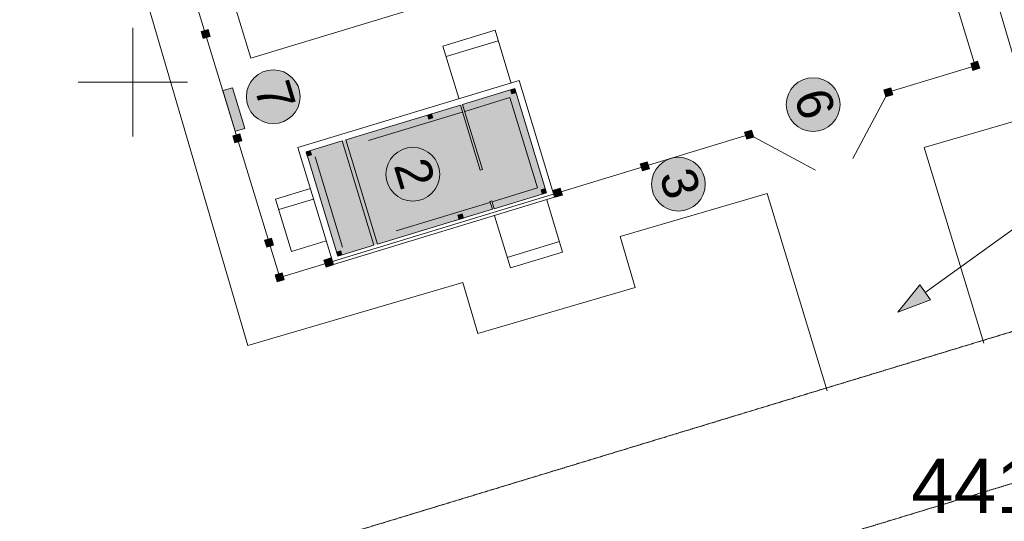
# Model space of a CAD drawing. Header units: millimetres. Extents: x 918404 to 1362154, y 4120617 to 4364104.
# Tile 169 of 256: x 1060104 to 1065521, y 4176211 to 4178973. Entities that reach past the tile are written whole.
import ezdxf

# ---------------------------------------------------------------- set-up
doc = ezdxf.new("R2010")
doc.units = ezdxf.units.MM
doc.header["$MEASUREMENT"] = 0
doc.linetypes.add('thk_line_type', pattern=[945, 540, -405])
doc.linetypes.add('Д_ТРОТ_ТРУБА', pattern=[1.5, 0.75, -0.75])
for name, color, linetype, lineweight in [('(001) Сетка_Ном._пера__132', 132, 'Continuous', 18), ('+(газон)_Ном._пера__7', 7, 'Continuous', 18), ('0_Ном._пера__1', 1, 'Continuous', 18), ('0_Ном._пера__1_Ном._пера__5', 5, 'Continuous', 18), ('0_Ном._пера__255_Ном._пера__255', 255, 'Continuous', 18), ('0_Ном._пера__7', 7, 'Continuous', 18), ('0_Ном._пера__7_Ном._пера__5', 5, 'Continuous', 18), ('0_Ном._пера__7_Ном._пера__7', 7, 'Continuous', 18), ('2D-чертеж - Общий_Ном._пера__1', 1, 'Continuous', 18), ('2D-чертеж - Общий_Ном._пера__100', 100, 'Continuous', 18), ('2D-чертеж - Общий_Ном._пера__7', 7, 'Continuous', 18), ('ВЫСОТА_Ном._пера__7', 7, 'Continuous', 18), ('Зоп. К._Ном._пера__1', 1, 'Continuous', 18), ('Интерьер- Перегородка_Ном._пера__7', 7, 'Continuous', 18)]:
    doc.layers.add(name, color=color, linetype=linetype, lineweight=lineweight)
doc.layers.add('+(газон)', color=7, linetype='Continuous')
doc.layers.add('Интерьер- Перегородка', color=7, linetype='Continuous')
doc.styles.add('СГЕНЕРИР_СТИЛЬ_1', font='arial.ttf')
doc.styles.add('СГЕНЕРИР_СТИЛЬ_2', font='arial.ttf')

# ---------------------------------------------------------------- blocks, each defined once
blk = doc.blocks.new('Стена_71', base_point=(1063024.634582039, 4178007.870048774))
at = {"layer": 'Интерьер- Перегородка_Ном._пера__7', "linetype": 'Continuous', "flags": 128}
for points in [[(1063047.094392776, 4177995.888525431), (1062851.499694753, 4178638.793428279)], [(1062827.536648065, 4178593.873806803), (1063002.1747713, 4178019.851572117)]]:
    blk.add_lwpolyline(points, dxfattribs=at)
blk = doc.blocks.new('Стена_72', base_point=(1063024.634582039, 4178007.870048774))
at = {"layer": 'Интерьер- Перегородка_Ном._пера__7', "linetype": 'Continuous', "flags": 128}
for points in [[(1063002.1747713, 4178019.851572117), (1062714.206950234, 4177932.241446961)], [(1061830.167255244, 4177625.655704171), (1063047.094392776, 4177995.888525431)], [(1062704.639912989, 4177929.330811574), (1062072.258751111, 4177736.937812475)], [(1062053.124676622, 4177731.116541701), (1061854.130301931, 4177670.575325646)]]:
    blk.add_lwpolyline(points, dxfattribs=at)
blk = doc.blocks.new('Стена_73', base_point=(1062839.518171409, 4178616.33361754))
at = {"layer": 'Интерьер- Перегородка_Ном._пера__7', "linetype": 'Continuous', "flags": 128}
for points in [[(1062851.499694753, 4178638.793428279), (1061634.572557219, 4178268.560607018)], [(1062540.525530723, 4178506.554745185), (1062827.536648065, 4178593.873806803)], [(1061897.620627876, 4178310.960047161), (1062529.045086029, 4178503.06198272)], [(1061679.492178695, 4178244.597560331), (1061878.486553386, 4178305.138776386)]]:
    blk.add_lwpolyline(points, dxfattribs=at)
blk = doc.blocks.new('Стена_74', base_point=(1061842.148778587, 4177648.115514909))
at = {"layer": 'Интерьер- Перегородка_Ном._пера__7', "linetype": 'Continuous', "flags": 128}
for points in [[(1061634.572557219, 4178268.560607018), (1061830.167255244, 4177625.655704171)], [(1061854.130301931, 4177670.575325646), (1061679.492178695, 4178244.597560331)]]:
    blk.add_lwpolyline(points, dxfattribs=at)
blk = doc.blocks.new('Стена_75', base_point=(1062529.546164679, 4178522.029030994))
at = {"layer": 'Интерьер- Перегородка_Ном._пера__7', "linetype": 'Continuous', "flags": 128}
for points in [[(1062529.045086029, 4178503.06198272), (1062638.124170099, 4178144.527325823)], [(1062649.604614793, 4178148.020088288), (1062540.525530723, 4178506.554745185)], [(1062638.124170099, 4178144.527325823), (1062649.604614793, 4178148.020088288)]]:
    blk.add_lwpolyline(points, dxfattribs=at)
blk = doc.blocks.new('Стена_76', base_point=(1062696.255829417, 4177974.06703665))
at = {"layer": 'Интерьер- Перегородка_Ном._пера__7', "linetype": 'Continuous', "flags": 128}
for points in [[(1062701.03934804, 4177975.522354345), (1062691.472310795, 4177972.611718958)], [(1062691.472310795, 4177972.611718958), (1062704.639912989, 4177929.330811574)], [(1062714.206950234, 4177932.241446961), (1062701.03934804, 4177975.522354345)]]:
    blk.add_lwpolyline(points, dxfattribs=at)
blk = doc.blocks.new('Стена_77', base_point=(1061882.814446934, 4178325.270078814))
at = {"layer": 'Интерьер- Перегородка_Ном._пера__7', "linetype": 'Continuous', "flags": 128}
for points in [[(1061878.486553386, 4178305.138776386), (1062053.124676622, 4177731.116541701)], [(1062072.258751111, 4177736.937812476), (1061897.620627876, 4178310.960047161)]]:
    blk.add_lwpolyline(points, dxfattribs=at)
blk = doc.blocks.new('Колонна_270', base_point=(1061476.168318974, 4177745.822286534))
at = {"layer": '+(газон)', "linetype": 'Continuous', "lineweight": 0, "true_color": 0x000000}
blk.add_hatch(color=18, dxfattribs=at).paths.add_polyline_path([(1061489.481122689, 4177770.777631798), (1061451.21297371, 4177759.135090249), (1061462.855515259, 4177720.866941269), (1061501.123664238, 4177732.509482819)])
at = {"layer": '+(газон)_Ном._пера__7', "linetype": 'Continuous', "flags": 128}
blk.add_lwpolyline([(1061489.481122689, 4177770.777631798), (1061451.21297371, 4177759.135090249), (1061462.855515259, 4177720.866941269), (1061501.123664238, 4177732.509482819)], close=True, dxfattribs=at)
blk = doc.blocks.new('Колонна_273', base_point=(1063065.090709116, 4178020.178251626))
at = {"layer": '+(газон)', "linetype": 'Continuous', "lineweight": 0, "true_color": 0x000000}
blk.add_hatch(color=18, dxfattribs=at).paths.add_polyline_path([(1063078.403512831, 4178045.13359689), (1063040.135363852, 4178033.491055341), (1063051.777905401, 4177995.222906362), (1063090.04605438, 4178006.865447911)])
at = {"layer": '+(газон)_Ном._пера__7', "linetype": 'Continuous', "flags": 128}
blk.add_lwpolyline([(1063078.403512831, 4178045.13359689), (1063040.135363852, 4178033.491055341), (1063051.777905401, 4177995.222906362), (1063090.04605438, 4178006.865447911)], close=True, dxfattribs=at)
blk = doc.blocks.new('Колонна_274', base_point=(1061802.923925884, 4177636.181909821))
at = {"layer": '+(газон)', "linetype": 'Continuous', "lineweight": 0, "true_color": 0x000000}
blk.add_hatch(color=18, dxfattribs=at).paths.add_polyline_path([(1061816.236729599, 4177661.137255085), (1061777.96858062, 4177649.494713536), (1061789.611122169, 4177611.226564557), (1061827.879271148, 4177622.869106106)])
at = {"layer": '+(газон)_Ном._пера__7', "linetype": 'Continuous', "flags": 128}
blk.add_lwpolyline([(1061816.236729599, 4177661.137255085), (1061777.96858062, 4177649.494713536), (1061789.611122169, 4177611.226564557), (1061827.879271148, 4177622.869106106)], close=True, dxfattribs=at)
blk = doc.blocks.new('Колонна_275', base_point=(1063543.458848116, 4178165.714972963))
at = {"layer": '+(газон)', "linetype": 'Continuous', "lineweight": 0, "true_color": 0x000000}
blk.add_hatch(color=18, dxfattribs=at).paths.add_polyline_path([(1063556.771651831, 4178190.670318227), (1063518.503502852, 4178179.027776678), (1063530.146044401, 4178140.759627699), (1063568.41419338, 4178152.402169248)])
at = {"layer": '+(газон)_Ном._пера__7', "linetype": 'Continuous', "flags": 128}
blk.add_lwpolyline([(1063556.771651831, 4178190.670318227), (1063518.503502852, 4178179.027776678), (1063530.146044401, 4178140.759627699), (1063568.41419338, 4178152.402169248)], close=True, dxfattribs=at)
blk = doc.blocks.new('Колонна_276', base_point=(1061534.381026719, 4177554.481541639))
at = {"layer": '+(газон)', "linetype": 'Continuous', "lineweight": 0, "true_color": 0x000000}
blk.add_hatch(color=18, dxfattribs=at).paths.add_polyline_path([(1061547.693830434, 4177579.436886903), (1061509.425681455, 4177567.794345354), (1061521.068223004, 4177529.526196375), (1061559.336371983, 4177541.168737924)])
at = {"layer": '+(газон)_Ном._пера__7', "linetype": 'Continuous', "flags": 128}
blk.add_lwpolyline([(1061547.693830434, 4177579.436886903), (1061509.425681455, 4177567.794345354), (1061521.068223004, 4177529.526196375), (1061559.336371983, 4177541.168737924)], close=True, dxfattribs=at)
blk = doc.blocks.new('Колонна_277', base_point=(1064117.481082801, 4178340.3530962))
at = {"layer": '+(газон)', "linetype": 'Continuous', "lineweight": 0, "true_color": 0x000000}
blk.add_hatch(color=18, dxfattribs=at).paths.add_polyline_path([(1064130.793886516, 4178365.308441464), (1064092.525737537, 4178353.665899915), (1064104.168279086, 4178315.397750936), (1064142.436428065, 4178327.040292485)])
at = {"layer": '+(газон)_Ном._пера__7', "linetype": 'Continuous', "flags": 128}
blk.add_lwpolyline([(1064130.793886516, 4178365.308441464), (1064092.525737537, 4178353.665899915), (1064104.168279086, 4178315.397750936), (1064142.436428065, 4178327.040292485)], close=True, dxfattribs=at)
blk = doc.blocks.new('Колонна_278', base_point=(1064882.84406238, 4178573.20392718))
at = {"layer": '+(газон)', "linetype": 'Continuous', "lineweight": 0, "true_color": 0x000000}
blk.add_hatch(color=18, dxfattribs=at).paths.add_polyline_path([(1064896.156866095, 4178598.159272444), (1064857.888717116, 4178586.516730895), (1064869.531258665, 4178548.248581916), (1064907.799407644, 4178559.891123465)])
at = {"layer": '+(газон)_Ном._пера__7', "linetype": 'Continuous', "flags": 128}
blk.add_lwpolyline([(1064896.156866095, 4178598.159272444), (1064857.888717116, 4178586.516730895), (1064869.531258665, 4178548.248581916), (1064907.799407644, 4178559.891123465)], close=True, dxfattribs=at)
blk = doc.blocks.new('Колонна_279', base_point=(1065361.195924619, 4178718.735696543))
at = {"layer": '+(газон)', "linetype": 'Continuous', "lineweight": 0, "true_color": 0x000000}
blk.add_hatch(color=18, dxfattribs=at).paths.add_polyline_path([(1065374.508728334, 4178743.691041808), (1065336.240579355, 4178732.048500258), (1065347.883120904, 4178693.780351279), (1065386.151269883, 4178705.422892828)])
at = {"layer": '+(газон)_Ном._пера__7', "linetype": 'Continuous', "flags": 128}
blk.add_lwpolyline([(1065374.508728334, 4178743.691041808), (1065336.240579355, 4178732.048500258), (1065347.883120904, 4178693.780351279), (1065386.151269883, 4178705.422892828)], close=True, dxfattribs=at)
blk = doc.blocks.new('Колонна_288', base_point=(1061301.530195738, 4178319.844521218))
at = {"layer": '+(газон)', "linetype": 'Continuous', "lineweight": 0, "true_color": 0x000000}
blk.add_hatch(color=18, dxfattribs=at).paths.add_polyline_path([(1061314.842999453, 4178344.799866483), (1061276.574850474, 4178333.157324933), (1061288.217392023, 4178294.889175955), (1061326.485541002, 4178306.531717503)])
at = {"layer": '+(газон)_Ном._пера__7', "linetype": 'Continuous', "flags": 128}
blk.add_lwpolyline([(1061314.842999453, 4178344.799866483), (1061276.574850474, 4178333.157324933), (1061288.217392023, 4178294.889175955), (1061326.485541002, 4178306.531717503)], close=True, dxfattribs=at)
blk = doc.blocks.new('Колонна_289', base_point=(1061126.892072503, 4178893.866755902))
at = {"layer": '+(газон)', "linetype": 'Continuous', "lineweight": 0, "true_color": 0x000000}
blk.add_hatch(color=18, dxfattribs=at).paths.add_polyline_path([(1061140.204876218, 4178918.822101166), (1061101.936727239, 4178907.179559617), (1061113.579268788, 4178868.911410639), (1061151.847417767, 4178880.553952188)])
at = {"layer": '+(газон)_Ном._пера__7', "linetype": 'Continuous', "flags": 128}
blk.add_lwpolyline([(1061140.204876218, 4178918.822101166), (1061101.936727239, 4178907.179559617), (1061113.579268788, 4178868.911410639), (1061151.847417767, 4178880.553952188)], close=True, dxfattribs=at)
blk = doc.blocks.new('Линия_182', base_point=(1065942.09596811, 4178087.738280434))
at = {"layer": '0_Ном._пера__1', "linetype": 'Continuous'}
blk.add_hatch(color=256, dxfattribs=at).paths.add_polyline_path([(1064934.792085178, 4177362.89700696), (1065115.46034257, 4177431.303686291), (1065057.052029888, 4177512.473070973)])
for p, q in [((1065942.09596811, 4178087.738280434), (1065086.256186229, 4177471.888378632)), ((1064934.792085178, 4177362.89700696), (1065057.052029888, 4177512.473070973)), ((1065057.052029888, 4177512.473070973), (1065115.46034257, 4177431.303686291)), ((1064934.792085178, 4177362.89700696), (1065115.46034257, 4177431.303686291))]:
    blk.add_line(p, q, dxfattribs=at)

msp = doc.modelspace()

# ---------------------------------------------------------------- hatches: boundary and pattern name
at = {"layer": '0_Ном._пера__255_Ном._пера__255', "linetype": 'Continuous'}
for points in [[(1061640.59492214, 4178592.038361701, 0.9999999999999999), (1061357.567998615, 4178505.931433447, 0.9999999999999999)], [(1064611.215543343, 4178548.622346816, 0.9999999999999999), (1064328.188616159, 4178462.515419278, 0.9999999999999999)], [(1062408.318333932, 4178164.861236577, 0.9999999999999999), (1062125.291410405, 4178078.754308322, 0.9999999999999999)], [(1063869.539239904, 4178110.308437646, 0.9999999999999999), (1063586.512312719, 4178024.201510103, 0.9999999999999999)]]:
    msp.add_hatch(color=256, dxfattribs=at).paths.add_polyline_path(points)
at = {"layer": '2D-чертеж - Общий_Ном._пера__100', "linetype": 'Continuous'}
for points in [[(1062804.575758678, 4178586.888281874), (1062811.561283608, 4178563.927392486), (1062834.522172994, 4178570.912917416), (1062827.536648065, 4178593.873806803)], [(1062347.271378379, 4178447.759910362), (1062354.256903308, 4178424.799020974), (1062377.217792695, 4178431.784545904), (1062370.232267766, 4178454.745435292)], [(1061679.492178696, 4178244.597560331), (1061686.477703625, 4178221.636670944), (1061709.438593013, 4178228.622195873), (1061702.453068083, 4178251.583085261)], [(1062972.228356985, 4178035.826936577), (1062979.213881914, 4178012.866047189), (1063002.174771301, 4178019.851572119), (1062995.189246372, 4178042.812461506)], [(1062514.923976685, 4177896.698565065), (1062521.909501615, 4177873.737675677), (1062544.870391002, 4177880.723200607), (1062537.884866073, 4177903.684089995)], [(1061847.144777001, 4177693.536215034), (1061854.130301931, 4177670.575325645), (1061877.091191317, 4177677.560850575), (1061870.105666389, 4177700.521739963)]]:
    msp.add_hatch(color=256, dxfattribs=at).paths.add_polyline_path(points)
at = {"layer": 'Зоп. К._Ном._пера__1', "linetype": 'Continuous', "lineweight": 18}
for points in [[(1061221.68068659, 4178582.303788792), (1061289.758975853, 4178358.535626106), (1061342.992746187, 4178374.731246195), (1061274.914456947, 4178598.499408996)], [(1061854.130301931, 4177670.575325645), (1061679.492178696, 4178244.597560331), (1062827.536648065, 4178593.873806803), (1063002.174771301, 4178019.851572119)]]:
    msp.add_hatch(color=14, dxfattribs=at).paths.add_polyline_path(points)

# ---------------------------------------------------------------- linework, layer by layer
at = {"layer": '(001) Сетка_Ном._пера__132', "linetype": 'Continuous'}
for p, q in [((1060726.295756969, 4178928.954862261), (1060726.295756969, 4178328.954862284)), ((1060426.295756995, 4178628.954862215), (1061026.295756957, 4178628.954862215))]:
    msp.add_line(p, q, dxfattribs=at)
at = {"layer": '0_Ном._пера__1_Ном._пера__5', "linetype": 'Continuous'}
for centre in [(1061499.081460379, 4178548.984897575), (1064469.702077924, 4178505.568883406), (1062266.804872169, 4178121.807772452), (1063728.025774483, 4178067.254974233)]:
    msp.add_circle(centre, 147.9177528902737, dxfattribs=at)
at = {"layer": '0_Ном._пера__7', "linetype": 'Д_ТРОТ_ТРУБА', "flags": 128}
for points in [[(1054150.991803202, 4174382.583602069), (1054267.318682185, 4174357.363166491), (1054390.422456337, 4174362.6771314), (1054578.879071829, 4174392.303978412), (1060768.043918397, 4175796.891032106), (1073122.5268138, 4179555.567222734), (1078443.985964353, 4182198.820518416)], [(1055172.729546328, 4173706.731535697), (1060973.26257747, 4175023.121356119), (1073418.925186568, 4178809.537681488), (1079212.354060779, 4181687.225836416)]]:
    msp.add_lwpolyline(points, dxfattribs=at)
at = {"layer": '0_Ном._пера__7_Ном._пера__7', "linetype": 'Continuous'}
for p, q in [((1065667.117553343, 4178440.907101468), (1064434.778516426, 4182650.24493543)), ((1065361.195924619, 4178718.735696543), (1064255.15447746, 4182354.209849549)), ((1060127.155354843, 4181389.131575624), (1061359.494391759, 4177179.793741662)), ((1060428.339579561, 4181189.955694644), (1061534.381026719, 4177554.481541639)), ((1061376.457353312, 4178760.7818595), (1061027.192121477, 4179908.790139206)), ((1062333.138238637, 4179051.838449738), (1061376.457353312, 4178760.7818595)), ((1064882.84406238, 4178573.20392718), (1065361.195924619, 4178718.735696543)), ((1064688.34001103, 4178208.5988552), (1064882.84406238, 4178573.20392718)), ((1065080.318878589, 4178269.114068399), (1065667.117553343, 4178440.907101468)), ((1061534.381026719, 4177554.481541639), (1064117.481082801, 4178340.3530962)), ((1064117.481082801, 4178340.3530962), (1064483.321268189, 4178145.190155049)), ((1065080.318878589, 4178269.114068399), (1065407.846195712, 4177192.553414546)), ((1063408.227517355, 4177779.587321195), (1064216.127028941, 4178016.110533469)), ((1064216.127028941, 4178016.110533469), (1064546.415097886, 4176930.475907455)), ((1063408.227517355, 4177779.587321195), (1063490.572792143, 4177498.318067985)), ((1061359.494391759, 4177179.793741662), (1062542.753269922, 4177526.20834744)), ((1062625.09854471, 4177244.93909423), (1062542.753269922, 4177526.20834744)), ((1063490.572792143, 4177498.318067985), (1062625.09854471, 4177244.93909423))]:
    msp.add_line(p, q, dxfattribs=at)
at = {"layer": '0_Ном._пера__7_Ном._пера__7', "linetype": 'Continuous', "flags": 128}
msp.add_lwpolyline([(1061221.68068659, 4178582.303788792), (1061289.758975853, 4178358.535626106), (1061342.992746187, 4178374.731246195), (1061274.914456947, 4178598.499408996)], close=True, dxfattribs=at)
at = {"layer": '2D-чертеж - Общий_Ном._пера__1', "linetype": 'Continuous', "flags": 128}
for points in [[(1062804.575758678, 4178586.888281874), (1062811.561283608, 4178563.927392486), (1062834.522172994, 4178570.912917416), (1062827.536648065, 4178593.873806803)], [(1062347.271378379, 4178447.759910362), (1062354.256903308, 4178424.799020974), (1062377.217792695, 4178431.784545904), (1062370.232267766, 4178454.745435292)], [(1061679.492178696, 4178244.597560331), (1061686.477703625, 4178221.636670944), (1061709.438593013, 4178228.622195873), (1061702.453068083, 4178251.583085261)], [(1062972.228356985, 4178035.826936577), (1062979.213881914, 4178012.866047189), (1063002.174771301, 4178019.851572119), (1062995.189246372, 4178042.812461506)], [(1062514.923976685, 4177896.698565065), (1062521.909501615, 4177873.737675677), (1062544.870391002, 4177880.723200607), (1062537.884866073, 4177903.684089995)], [(1061847.144777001, 4177693.536215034), (1061854.130301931, 4177670.575325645), (1061877.091191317, 4177677.560850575), (1061870.105666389, 4177700.521739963)]]:
    msp.add_lwpolyline(points, close=True, dxfattribs=at)
at = {"layer": '2D-чертеж - Общий_Ном._пера__7', "linetype": 'Continuous'}
for p, q in [((1062432.579017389, 4178827.00996867), (1062719.590134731, 4178914.329030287)), ((1062806.909196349, 4178627.317912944), (1062719.590134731, 4178914.329030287)), ((1062519.898079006, 4178539.998851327), (1062432.579017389, 4178827.00996867)), ((1062450.042829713, 4178769.607745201), (1062737.053947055, 4178856.926806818)), ((1062827.536648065, 4178593.873806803), (1062804.575758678, 4178586.888281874)), ((1062811.561283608, 4178563.927392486), (1062804.575758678, 4178586.888281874)), ((1062834.522172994, 4178570.912917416), (1062811.561283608, 4178563.927392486)), ((1062834.522172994, 4178570.912917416), (1062827.536648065, 4178593.873806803)), ((1062354.256903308, 4178424.799020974), (1062347.271378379, 4178447.759910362)), ((1062377.217792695, 4178431.784545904), (1062370.232267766, 4178454.745435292)), ((1062377.217792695, 4178431.784545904), (1062354.256903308, 4178424.799020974)), ((1061702.453068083, 4178251.583085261), (1061679.492178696, 4178244.597560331)), ((1061686.477703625, 4178221.636670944), (1061679.492178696, 4178244.597560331)), ((1061709.438593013, 4178228.622195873), (1061686.477703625, 4178221.636670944)), ((1061709.438593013, 4178228.622195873), (1061702.453068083, 4178251.583085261)), ((1062648.647911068, 4178147.729024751), (1062639.080873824, 4178144.818389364)), ((1061511.922807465, 4177984.565820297), (1061703.26355236, 4178042.778528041)), ((1062995.189246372, 4178042.812461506), (1062972.228356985, 4178035.826936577)), ((1062979.213881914, 4178012.866047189), (1062972.228356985, 4178035.826936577)), ((1063002.174771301, 4178019.851572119), (1062979.213881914, 4178012.866047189)), ((1063002.174771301, 4178019.851572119), (1062995.189246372, 4178042.812461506)), ((1061599.241869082, 4177697.554702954), (1061511.922807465, 4177984.565820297)), ((1061529.386619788, 4177927.163596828), (1061720.727364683, 4177985.376304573)), ((1062691.472310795, 4177972.611718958), (1062701.03934804, 4177975.522354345)), ((1063003.668148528, 4177980.586195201), (1063090.987210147, 4177693.575077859)), ((1062537.884866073, 4177903.684089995), (1062514.923976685, 4177896.698565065)), ((1062544.870391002, 4177880.723200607), (1062537.884866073, 4177903.684089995)), ((1062521.909501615, 4177873.737675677), (1062514.923976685, 4177896.698565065)), ((1062716.657031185, 4177893.267133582), (1062803.976092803, 4177606.256016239)), ((1061599.241869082, 4177697.554702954), (1061790.582613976, 4177755.767410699)), ((1062786.51228048, 4177663.658239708), (1063073.523397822, 4177750.977301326)), ((1061870.105666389, 4177700.521739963), (1061847.144777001, 4177693.536215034)), ((1061854.130301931, 4177670.575325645), (1061847.144777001, 4177693.536215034)), ((1061877.091191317, 4177677.560850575), (1061870.105666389, 4177700.521739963)), ((1062803.976092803, 4177606.256016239), (1063090.987210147, 4177693.575077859)), ((1061877.091191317, 4177677.560850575), (1061854.130301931, 4177670.575325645))]:
    msp.add_line(p, q, dxfattribs=at)
at = {"layer": '2D-чертеж - Общий_Ном._пера__7', "linetype": 'thk_line_type'}
for p, q in [((1062800.911040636, 4178543.963116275), (1062552.168072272, 4178468.286596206)), ((1062952.264080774, 4178046.477179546), (1062800.911040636, 4178543.963116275)), ((1062538.819284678, 4178464.225416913), (1061729.402869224, 4178217.971952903)), ((1061880.75590936, 4177720.486016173), (1061729.402869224, 4178217.971952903)), ((1062952.264080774, 4178046.477179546), (1062702.564408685, 4177970.509595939)), ((1062691.058766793, 4177967.009167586), (1061880.75590936, 4177720.486016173))]:
    msp.add_line(p, q, dxfattribs=at)

# ---------------------------------------------------------------- block references
at = {"layer": '+(газон)'}
for name, p in [('Колонна_289', (1061126.892072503, 4178893.866755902)), ('Колонна_279', (1065361.195924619, 4178718.735696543)), ('Колонна_278', (1064882.84406238, 4178573.20392718)), ('Колонна_288', (1061301.530195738, 4178319.844521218)), ('Колонна_277', (1064117.481082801, 4178340.3530962)), ('Колонна_275', (1063543.458848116, 4178165.714972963)), ('Колонна_273', (1063065.090709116, 4178020.178251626)), ('Колонна_270', (1061476.168318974, 4177745.822286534)), ('Колонна_274', (1061802.923925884, 4177636.181909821)), ('Колонна_276', (1061534.381026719, 4177554.481541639))]:
    msp.add_blockref(name, p, dxfattribs=at)
at = {"color": 1, "linetype": 'Continuous', "lineweight": 18}
msp.add_blockref('Линия_182', (1065942.09596811, 4178087.738280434), dxfattribs=at)
at = {"layer": 'Интерьер- Перегородка'}
for name, p in [('Стена_73', (1062839.518171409, 4178616.33361754)), ('Стена_71', (1063024.634582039, 4178007.870048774)), ('Стена_75', (1062529.546164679, 4178522.029030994)), ('Стена_77', (1061882.814446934, 4178325.270078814)), ('Стена_74', (1061842.148778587, 4177648.115514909)), ('Стена_72', (1063024.634582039, 4178007.870048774)), ('Стена_76', (1062696.255829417, 4177974.06703665))]:
    msp.add_blockref(name, p, dxfattribs=at)

# ---------------------------------------------------------------- texts
at = {"layer": '0_Ном._пера__7_Ном._пера__5', "linetype": 'Continuous', "char_height": 197.2236669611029, "attachment_point": 9, "style": 'СГЕНЕРИР_СТИЛЬ_2'}
for s, insert, rotation in [('{7}', (1061437.30626383, 4178451.968961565), 286.9216392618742), ('{6}', (1064404.813591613, 4178407.611040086), 286.92163926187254), ('{2}', (1062205.029675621, 4178024.791836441), 286.9216392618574), ('{3}', (1063663.145368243, 4177969.294322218), 286.9216392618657)]:
    msp.add_mtext(s, dxfattribs=dict(at, insert=insert, rotation=rotation))
at = {"layer": 'ВЫСОТА_Ном._пера__7', "linetype": 'Continuous', "insert": (1065009.796272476, 4176404.842365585), "char_height": 300.0000000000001, "attachment_point": 4, "style": 'СГЕНЕРИР_СТИЛЬ_1'}
msp.add_mtext('{441.96}', dxfattribs=at)

doc.saveas('drawing.dxf')
